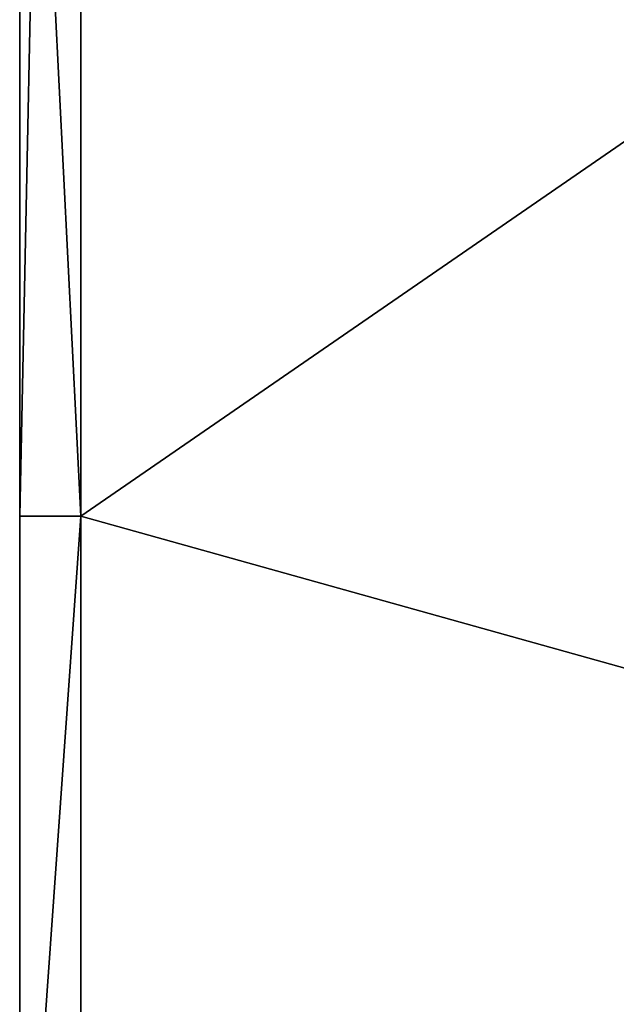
# Model space of a CAD drawing. Header units: millimetres. Extents: x -501 to 499, y -153 to 197.
# Tile 139 of 256: x -501 to -491, y 155 to 172. Entities that reach past the tile are written whole.
import ezdxf

# ---------------------------------------------------------------- set-up
doc = ezdxf.new("R2010")
doc.units = ezdxf.units.MM
doc.header["$MEASUREMENT"] = 0
doc.layers.add('Predefinito', color=7, linetype='Continuous')

msp = doc.modelspace()

# ---------------------------------------------------------------- meshes
at = {"layer": 'Predefinito'}
mesh = msp.add_polyface(dxfattribs=at)
corners = [(-501.225, 177.46, 996), (-501.225, 163.369, 996), (-501.225, 177.46, 1000), (-501.225, 163.369, 1004), (-501.225, 177.46, 1004), (-501.225, 107.005, 996), (-501.225, 121.096, 1004), (-501.225, 121.096, 996), (-501.225, 135.187, 1004), (-501.225, 135.187, 996), (-501.225, 149.278, 1004), (-501.225, 149.278, 996), (-501.225, 107.005, 1004), (-500.225, 177.46, 1005), (-500.225, 163.369, 1005), (-480.265, 177.126, 1005), (-500.225, 149.278, 1005), (-480.265, 157.793, 1005), (-500.225, 135.187, 1005), (-480.265, 138.46, 1005), (-500.225, 121.096, 1005), (-480.265, 119.126, 1005), (-500.225, 107.005, 1005), (-499.908, 180.917, 1005), (-500.148, 179.167, 1005), (-500.225, 177.46, 995), (-480.265, 177.126, 995), (-500.225, 163.369, 995), (-480.265, 157.793, 995), (-500.225, 149.278, 995), (-480.265, 138.46, 995), (-500.225, 135.187, 995), (-480.265, 119.126, 995), (-500.225, 121.096, 995), (-500.225, 107.005, 995), (-500.148, 179.167, 995), (-480.265, 99.793, 995), (-500.148, 179.167, 995), (-500.225, 177.46, 995), (-500.932, 177.46, 995.293), (-501.021, 180.306, 996), (-501.225, 107.005, 996), (-501.225, 121.096, 996), (-500.225, 121.096, 995), (-501.225, 135.187, 996), (-500.225, 135.187, 995), (-501.225, 149.278, 996), (-501.225, 163.369, 996), (-500.225, 163.369, 995), (-501.225, 177.46, 996), (-500.932, 177.46, 995.293), (-500.225, 177.46, 995), (-500.225, 149.278, 995), (-500.225, 107.005, 995), (-500.225, 177.46, 1005), (-500.148, 179.167, 1005), (-500.932, 177.46, 1004.707), (-499.908, 180.917, 1005), (-501.021, 180.306, 1004), (-501.225, 177.46, 1004), (-501.225, 177.46, 1004), (-501.225, 163.369, 1004), (-500.932, 177.46, 1004.707), (-501.225, 149.278, 1004), (-500.225, 163.369, 1005), (-501.225, 135.187, 1004), (-500.225, 135.187, 1005), (-501.225, 121.096, 1004), (-500.225, 121.096, 1005), (-501.225, 107.005, 1004), (-500.225, 107.005, 1005), (-500.225, 149.278, 1005), (-500.225, 177.46, 1005)]
mesh.append_faces([[corners[k] for k in face] for face in [(0, 1, 2, 2), (2, 3, 4, 4), (5, 6, 7, 7), (7, 8, 9, 9), (9, 10, 11, 11), (11, 3, 1, 1), (3, 11, 10, 10), (10, 9, 8, 8), (8, 7, 6, 6), (6, 5, 12, 12), (1, 3, 2, 2), (13, 14, 15, 15), (14, 16, 17, 17), (16, 18, 19, 19), (18, 20, 21, 21), (20, 22, 21, 21), (23, 24, 15, 15), (24, 13, 15, 15), (21, 19, 18, 18), (19, 17, 16, 16), (17, 15, 14, 14), (25, 26, 27, 27), (27, 28, 29, 29), (29, 30, 31, 31), (31, 32, 33, 33), (33, 32, 34, 34), (35, 26, 25, 25), (36, 34, 32, 32), (32, 31, 30, 30), (30, 29, 28, 28), (28, 27, 26, 26), (37, 38, 39, 39), (40, 37, 39, 39), (41, 42, 43, 43), (42, 44, 45, 45), (44, 46, 45, 45), (46, 47, 48, 48), (47, 49, 50, 50), (51, 48, 50, 50), (48, 52, 46, 46), (52, 45, 46, 46), (45, 43, 42, 42), (43, 53, 41, 41), (48, 47, 50, 50), (54, 55, 56, 56), (55, 57, 56, 56), (58, 59, 56, 56), (60, 61, 62, 62), (61, 63, 64, 64), (63, 65, 66, 66), (65, 67, 68, 68), (67, 69, 70, 70), (70, 68, 67, 67), (68, 66, 65, 65), (66, 71, 63, 63), (71, 64, 63, 63), (64, 72, 62, 62), (62, 61, 64, 64)]])

doc.saveas('drawing.dxf')
